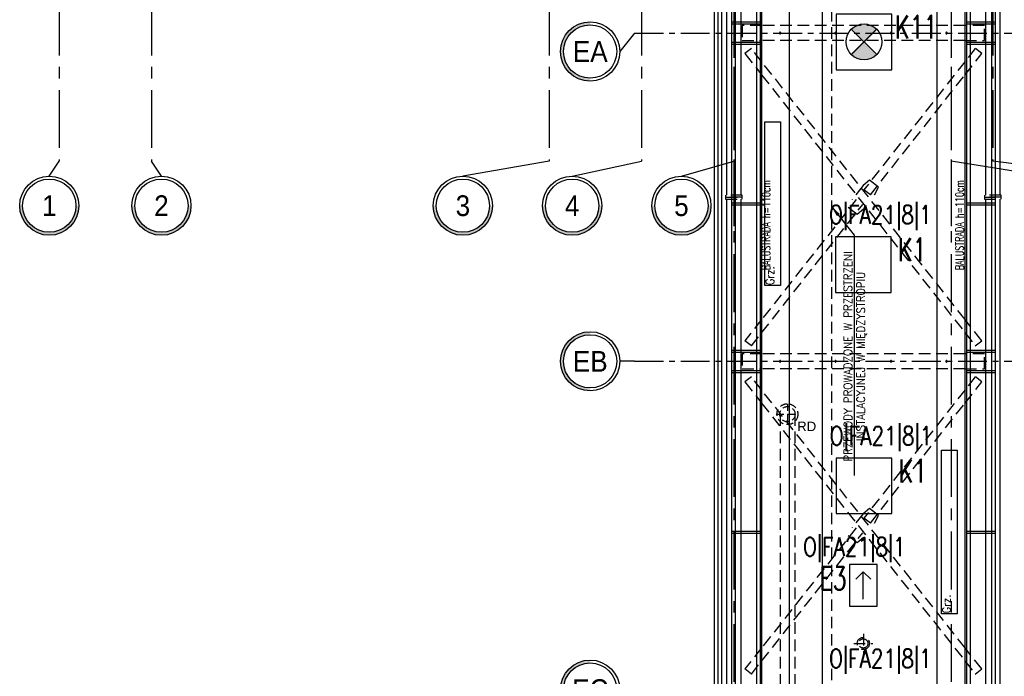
# Model space of a CAD drawing. Extents: x 41755 to 123924, y -112333 to 86187.
# Tile 91 of 256: x 99748 to 100813, y -57055 to -56345. Entities that reach past the tile are written whole.
import ezdxf
from ezdxf.enums import TextEntityAlignment as Align

# ---------------------------------------------------------------- set-up
doc = ezdxf.new("R2010")
doc.units = 0
doc.header["$LTSCALE"] = 50
doc.linetypes.add('CENTER', pattern=[2, 1.25, -0.25, 0.25, -0.25])
doc.linetypes.add('DASHED', pattern=[0.75, 0.5, -0.25])
doc.layers.get('0').update_dxf_attribs({"color": 101, "linetype": 'CONTINUOUS'})
for name, color, linetype in [('Det-metal', 141, 'CONTINUOUS'), ('E-90', 6, 'CONTINUOUS'), ('E35', 6, 'CONTINUOUS'), ('E50', 3, 'CONTINUOUS'), ('Fas-balustrada-widok', 114, 'CONTINUOUS'), ('Ins-co', 2, 'CONTINUOUS'), ('Ins-went', 141, 'CONTINUOUS'), ('Ins-wod', 4, 'CONTINUOUS'), ('Os-osie', 14, 'CENTER'), ('Os-osie glowne', 1, 'CENTER'), ('Os-osie-opis', 16, 'CONTINUOUS'), ('Pos-widok', 121, 'CONTINUOUS'), ('Sc-systemowe', 150, 'CONTINUOUS'), ('Sch-opis', 51, 'CONTINUOUS'), ('W-idok', 8, 'CONTINUOUS')]:
    doc.layers.add(name, color=color, linetype=linetype)
doc.styles.add('dwg_opis duży', font='ARIAL.TTF', dxfattribs={"width": 0.9})
doc.styles.add('ROMANS', font='romans', dxfattribs={"width": 0.85})
doc.styles.add('TYTUL2', font='ARIAL.TTF')
doc.styles.add('wymiar', font='romand.shx', dxfattribs={"width": 0.6})
doc.dimstyles.new('w-100', dxfattribs={"dimscale": 0.4, "dimtxt": 0.5, "dimasz": 30, "dimexe": 0, "dimexo": 0, "dimgap": 0.15, "dimtad": 0, "dimdec": 1, "dimlfac": 100, "dimrnd": 0.5, "dimzin": 12, "dimdsep": 46, "dimtxsty": 'wymiar', "dimcen": 0, "dimdle": 0.03, "dimse1": 1, "dimse2": 1, "dimclrt": 40, "dimadec": 0, "dimazin": 0, "dimtfac": 1.6, "dimtdec": 1, "dimtix": 1, "dimtmove": 1, "dimatfit": 3, "dimfxl": 0, "dimtvp": 0.8, "dimtolj": 1, "dimtzin": 0, "dimarcsym": 0})

# ---------------------------------------------------------------- blocks, each defined once
blk = doc.blocks.new('_opis_osi_liczbowy')
blk.add_hatch(color=256).paths.add_polyline_path([(32, 32), (32, 28.8, -1), (32, -28.8), (32, -32, 1)])
for radius in [32, 28.8]:
    blk.add_circle((32, 0), radius)
at = {"style": 'dwg_opis duży', "width": 0.9}
blk.add_attdef('AXNAMEH', text='', height=22.4, rotation=90, dxfattribs=at).set_placement((32, 0), align=Align.MIDDLE_CENTER)
blk = doc.blocks.new('_GFKJGKJ')
at = {"linetype": 'DASHED', "ltscale": 0.3}
for p, q in [((0, 11.3), (0, -11.2)), ((-11.2, 0), (11.3, 0))]:
    blk.add_line(p, q, dxfattribs=at)
for radius in [11.3, 8.25]:
    blk.add_circle((0, 0), radius, dxfattribs=at)
blk = doc.blocks.new('_opis_osi')
blk.add_hatch(color=256).paths.add_polyline_path([(32, -32), (28.8, -32, -1), (-28.8, -32), (-32, -32, 1)])
for radius in [32, 28.8]:
    blk.add_circle((0, -32), radius)
at = {"style": 'dwg_opis duży', "width": 0.9}
blk.add_attdef('AXNAMEV', text='', height=22.4, rotation=90, dxfattribs=at).set_placement((0, -32), align=Align.MIDDLE_CENTER)
blk = doc.blocks.new('kier')
at = {"layer": 'E35', "ltscale": 0.2}
for p, q in [((7.8, 15), (15.9, 23.1)), ((37.6, 15), (7.8, 15)), ((7.8, 15), (15.9, 6.9))]:
    blk.add_line(p, q, dxfattribs=at)
blk.add_lwpolyline([(0, 30), (45, 30), (45, 0), (0, 0)], close=True, dxfattribs=at)

msp = doc.modelspace()

# ---------------------------------------------------------------- hatches: boundary and pattern name
at = {"layer": 'E35'}
h = msp.add_hatch(color=256, dxfattribs=at)
edge = h.paths.add_edge_path()
edge.add_line((100661.684, -56369.166), (100675.43, -56355.42))
edge.add_ellipse((100661.684, -56369.166), major_axis=(13.746, 13.746), ratio=1, start_angle=360, end_angle=450)
edge.add_line((100647.938, -56355.42), (100661.684, -56369.166))
edge = h.paths.add_edge_path()
edge.add_line((100675.43, -56382.912), (100661.684, -56369.166))
edge.add_line((100661.684, -56369.166), (100647.938, -56382.912))
edge.add_ellipse((100661.684, -56369.166), major_axis=(-13.746, 13.746), ratio=1, start_angle=90, end_angle=180)

# ---------------------------------------------------------------- linework, layer by layer
at = {"layer": 'Det-metal', "ltscale": 0.5}
for p, q in [((100512.966, -56017.531), (100512.966, -56535.031)), ((100528.966, -56535.031), (100528.966, -56017.531)), ((100792.966, -56017.531), (100792.966, -56535.031)), ((100808.966, -56535.031), (100808.966, -56017.531)), ((100512.966, -56539.031), (100512.966, -58310.031)), ((100528.966, -58310.031), (100528.966, -56539.031)), ((100792.966, -56539.031), (100792.966, -58310.031)), ((100808.966, -58310.031), (100808.966, -56539.031))]:
    msp.add_line(p, q, dxfattribs=at)
at = {"layer": 'Det-metal', "linetype": 'DASHED', "ltscale": 0.5}
for p, q in [((100550.966, -56351.531), (100529.966, -56351.531)), ((100529.966, -56351.531), (100529.966, -56367.531)), ((100770.966, -56351.531), (100550.966, -56351.531)), ((100791.966, -56351.531), (100770.966, -56351.531)), ((100791.966, -56367.531), (100791.966, -56351.531)), ((100529.966, -56360.031), (100529.966, -56359.031)), ((100529.966, -56367.531), (100550.966, -56367.531)), ((100770.966, -56367.531), (100550.966, -56367.531)), ((100570.186, -56359.353), (100570.166, -56359.531)), ((100570.166, -56359.531), (100570.186, -56359.709)), ((100570.245, -56359.183), (100570.186, -56359.353)), ((100570.186, -56359.709), (100570.245, -56359.878)), ((100570.341, -56359.032), (100570.245, -56359.183)), ((100570.245, -56359.878), (100570.341, -56360.029)), ((100570.467, -56358.905), (100570.341, -56359.032)), ((100570.341, -56360.029), (100570.467, -56360.156)), ((100570.619, -56358.81), (100570.467, -56358.905)), ((100570.467, -56360.156), (100570.619, -56360.251)), ((100570.788, -56358.751), (100570.619, -56358.81)), ((100570.619, -56360.251), (100570.788, -56360.31)), ((100570.966, -56358.731), (100570.788, -56358.751)), ((100570.788, -56360.31), (100570.966, -56360.331)), ((100571.144, -56358.751), (100570.966, -56358.731)), ((100570.966, -56360.331), (100571.144, -56360.31)), ((100571.313, -56358.81), (100571.144, -56358.751)), ((100571.144, -56360.31), (100571.313, -56360.251)), ((100571.465, -56358.905), (100571.313, -56358.81)), ((100571.313, -56360.251), (100571.465, -56360.156)), ((100571.591, -56359.032), (100571.465, -56358.905)), ((100571.465, -56360.156), (100571.591, -56360.029)), ((100571.687, -56359.183), (100571.591, -56359.032)), ((100571.591, -56360.029), (100571.687, -56359.878)), ((100571.746, -56359.353), (100571.687, -56359.183)), ((100571.687, -56359.878), (100571.746, -56359.709)), ((100571.766, -56359.531), (100571.746, -56359.353)), ((100571.746, -56359.709), (100571.766, -56359.531)), ((100630.186, -56359.353), (100630.166, -56359.531)), ((100630.166, -56359.531), (100630.186, -56359.709)), ((100630.245, -56359.183), (100630.186, -56359.353)), ((100630.186, -56359.709), (100630.245, -56359.878)), ((100630.341, -56359.032), (100630.245, -56359.183)), ((100630.245, -56359.878), (100630.341, -56360.029)), ((100630.467, -56358.905), (100630.341, -56359.032)), ((100630.341, -56360.029), (100630.467, -56360.156)), ((100630.619, -56358.81), (100630.467, -56358.905)), ((100630.467, -56360.156), (100630.619, -56360.251)), ((100630.788, -56358.751), (100630.619, -56358.81)), ((100630.619, -56360.251), (100630.788, -56360.31)), ((100630.966, -56358.731), (100630.788, -56358.751)), ((100630.788, -56360.31), (100630.966, -56360.331)), ((100631.144, -56358.751), (100630.966, -56358.731)), ((100630.966, -56360.331), (100631.144, -56360.31)), ((100631.313, -56358.81), (100631.144, -56358.751)), ((100631.144, -56360.31), (100631.313, -56360.251)), ((100631.465, -56358.905), (100631.313, -56358.81)), ((100631.313, -56360.251), (100631.465, -56360.156)), ((100631.591, -56359.032), (100631.465, -56358.905)), ((100631.465, -56360.156), (100631.591, -56360.029)), ((100631.687, -56359.183), (100631.591, -56359.032)), ((100631.591, -56360.029), (100631.687, -56359.878)), ((100631.746, -56359.353), (100631.687, -56359.183)), ((100631.687, -56359.878), (100631.746, -56359.709)), ((100631.766, -56359.531), (100631.746, -56359.353)), ((100631.746, -56359.709), (100631.766, -56359.531)), ((100690.186, -56359.353), (100690.166, -56359.531)), ((100690.166, -56359.531), (100690.186, -56359.709)), ((100690.245, -56359.183), (100690.186, -56359.353)), ((100690.186, -56359.709), (100690.245, -56359.878)), ((100690.341, -56359.032), (100690.245, -56359.183)), ((100690.245, -56359.878), (100690.341, -56360.029)), ((100690.467, -56358.905), (100690.341, -56359.032)), ((100690.341, -56360.029), (100690.467, -56360.156)), ((100690.619, -56358.81), (100690.467, -56358.905)), ((100690.467, -56360.156), (100690.619, -56360.251)), ((100690.788, -56358.751), (100690.619, -56358.81)), ((100690.619, -56360.251), (100690.788, -56360.31)), ((100690.966, -56358.731), (100690.788, -56358.751)), ((100690.788, -56360.31), (100690.966, -56360.331)), ((100691.144, -56358.751), (100690.966, -56358.731)), ((100690.966, -56360.331), (100691.144, -56360.31)), ((100691.313, -56358.81), (100691.144, -56358.751)), ((100691.144, -56360.31), (100691.313, -56360.251)), ((100691.465, -56358.905), (100691.313, -56358.81)), ((100691.313, -56360.251), (100691.465, -56360.156)), ((100691.591, -56359.032), (100691.465, -56358.905)), ((100691.465, -56360.156), (100691.591, -56360.029)), ((100691.687, -56359.183), (100691.591, -56359.032)), ((100691.591, -56360.029), (100691.687, -56359.878)), ((100691.746, -56359.353), (100691.687, -56359.183)), ((100691.687, -56359.878), (100691.746, -56359.709)), ((100691.766, -56359.531), (100691.746, -56359.353)), ((100691.746, -56359.709), (100691.766, -56359.531)), ((100750.186, -56359.353), (100750.166, -56359.531)), ((100750.166, -56359.531), (100750.186, -56359.709)), ((100750.245, -56359.183), (100750.186, -56359.353)), ((100750.186, -56359.709), (100750.245, -56359.878)), ((100750.341, -56359.032), (100750.245, -56359.183)), ((100750.245, -56359.878), (100750.341, -56360.029)), ((100750.467, -56358.905), (100750.341, -56359.032)), ((100750.341, -56360.029), (100750.467, -56360.156)), ((100750.619, -56358.81), (100750.467, -56358.905)), ((100750.467, -56360.156), (100750.619, -56360.251)), ((100750.788, -56358.751), (100750.619, -56358.81)), ((100750.619, -56360.251), (100750.788, -56360.31)), ((100750.966, -56358.731), (100750.788, -56358.751)), ((100750.788, -56360.31), (100750.966, -56360.331)), ((100751.144, -56358.751), (100750.966, -56358.731)), ((100750.966, -56360.331), (100751.144, -56360.31)), ((100751.313, -56358.81), (100751.144, -56358.751)), ((100751.144, -56360.31), (100751.313, -56360.251)), ((100751.465, -56358.905), (100751.313, -56358.81)), ((100751.313, -56360.251), (100751.465, -56360.156)), ((100751.591, -56359.032), (100751.465, -56358.905)), ((100751.465, -56360.156), (100751.591, -56360.029)), ((100751.687, -56359.183), (100751.591, -56359.032)), ((100751.591, -56360.029), (100751.687, -56359.878)), ((100751.746, -56359.353), (100751.687, -56359.183)), ((100751.687, -56359.878), (100751.746, -56359.709)), ((100751.766, -56359.531), (100751.746, -56359.353)), ((100751.746, -56359.709), (100751.766, -56359.531)), ((100770.966, -56367.531), (100791.966, -56367.531)), ((100539.888, -56376.343), (100532.907, -56381.848)), ((100550.966, -56390.389), (100539.888, -56376.343)), ((100782.045, -56376.343), (100770.966, -56390.389)), ((100789.025, -56381.848), (100782.132, -56376.412)), ((100532.907, -56381.848), (100550.966, -56404.744)), ((100770.966, -56404.744), (100789.025, -56381.848)), ((100770.966, -56669.317), (100550.966, -56390.389)), ((100770.966, -56390.389), (100661.585, -56529.068)), ((100550.966, -56404.744), (100770.966, -56683.673)), ((100668.565, -56534.573), (100770.966, -56404.744)), ((100660.652, -56524.511), (100648.718, -56539.642)), ((100667.796, -56518.683), (100660.652, -56524.511)), ((100677.218, -56526.114), (100667.796, -56518.683)), ((100673.215, -56534.419), (100677.218, -56526.114)), ((100511.966, -56535.031), (100511.966, -56537.031)), ((100529.966, -56535.031), (100511.966, -56535.031)), ((100511.966, -56537.031), (100529.966, -56537.031)), ((100511.966, -56537.031), (100511.966, -56539.031)), ((100529.966, -56537.031), (100511.966, -56537.031)), ((100529.966, -56537.031), (100529.966, -56535.031)), ((100529.966, -56539.031), (100529.966, -56537.031)), ((100668.565, -56534.573), (100661.585, -56529.068)), ((100809.966, -56535.031), (100791.966, -56535.031)), ((100791.966, -56535.031), (100791.966, -56537.031)), ((100791.966, -56537.031), (100809.966, -56537.031)), ((100791.966, -56537.031), (100791.966, -56539.031)), ((100809.966, -56537.031), (100791.966, -56537.031)), ((100809.966, -56537.031), (100809.966, -56535.031)), ((100809.966, -56539.031), (100809.966, -56537.031)), ((100511.966, -56539.031), (100529.966, -56539.031)), ((100653.367, -56539.488), (100550.966, -56669.317)), ((100550.966, -56683.673), (100660.347, -56544.993)), ((100644.714, -56547.947), (100654.136, -56555.378)), ((100791.966, -56539.031), (100809.966, -56539.031)), ((100654.136, -56555.378), (100661.28, -56549.55)), ((100550.966, -56669.317), (100532.907, -56692.213)), ((100789.025, -56692.213), (100770.966, -56669.317)), ((100539.887, -56697.719), (100550.966, -56683.673)), ((100770.966, -56683.673), (100782.045, -56697.718)), ((100539.887, -56697.719), (100532.907, -56692.213)), ((100782.045, -56697.718), (100789.025, -56692.213)), ((100550.966, -56706.531), (100529.966, -56706.531)), ((100529.966, -56706.531), (100529.966, -56722.531)), ((100770.966, -56706.531), (100550.966, -56706.531)), ((100791.966, -56706.531), (100770.966, -56706.531)), ((100791.966, -56722.531), (100791.966, -56706.531)), ((100570.186, -56714.353), (100570.166, -56714.531)), ((100570.166, -56714.531), (100570.186, -56714.709)), ((100570.245, -56714.183), (100570.186, -56714.353)), ((100570.186, -56714.709), (100570.245, -56714.878)), ((100570.341, -56714.032), (100570.245, -56714.183)), ((100570.245, -56714.878), (100570.341, -56715.029)), ((100570.467, -56713.905), (100570.341, -56714.032)), ((100570.341, -56715.029), (100570.467, -56715.156)), ((100570.619, -56713.81), (100570.467, -56713.905)), ((100570.467, -56715.156), (100570.619, -56715.251)), ((100570.788, -56713.751), (100570.619, -56713.81)), ((100570.619, -56715.251), (100570.788, -56715.31)), ((100570.966, -56713.731), (100570.788, -56713.751)), ((100570.788, -56715.31), (100570.966, -56715.331)), ((100571.144, -56713.751), (100570.966, -56713.731)), ((100570.966, -56715.331), (100571.144, -56715.31)), ((100571.313, -56713.81), (100571.144, -56713.751)), ((100571.144, -56715.31), (100571.313, -56715.251)), ((100571.465, -56713.905), (100571.313, -56713.81)), ((100571.313, -56715.251), (100571.465, -56715.156)), ((100571.591, -56714.032), (100571.465, -56713.905)), ((100571.465, -56715.156), (100571.591, -56715.029)), ((100571.687, -56714.183), (100571.591, -56714.032)), ((100571.591, -56715.029), (100571.687, -56714.878)), ((100571.746, -56714.353), (100571.687, -56714.183)), ((100571.687, -56714.878), (100571.746, -56714.709)), ((100571.766, -56714.531), (100571.746, -56714.353)), ((100571.746, -56714.709), (100571.766, -56714.531)), ((100630.186, -56714.353), (100630.166, -56714.531)), ((100630.166, -56714.531), (100630.186, -56714.709)), ((100630.245, -56714.183), (100630.186, -56714.353)), ((100630.186, -56714.709), (100630.245, -56714.878)), ((100630.341, -56714.032), (100630.245, -56714.183)), ((100630.245, -56714.878), (100630.341, -56715.029)), ((100630.467, -56713.905), (100630.341, -56714.032)), ((100630.341, -56715.029), (100630.467, -56715.156)), ((100630.619, -56713.81), (100630.467, -56713.905)), ((100630.467, -56715.156), (100630.619, -56715.251)), ((100630.788, -56713.751), (100630.619, -56713.81)), ((100630.619, -56715.251), (100630.788, -56715.31)), ((100630.966, -56713.731), (100630.788, -56713.751)), ((100630.788, -56715.31), (100630.966, -56715.331)), ((100631.144, -56713.751), (100630.966, -56713.731)), ((100630.966, -56715.331), (100631.144, -56715.31)), ((100631.313, -56713.81), (100631.144, -56713.751)), ((100631.144, -56715.31), (100631.313, -56715.251)), ((100631.465, -56713.905), (100631.313, -56713.81)), ((100631.313, -56715.251), (100631.465, -56715.156)), ((100631.591, -56714.032), (100631.465, -56713.905)), ((100631.465, -56715.156), (100631.591, -56715.029)), ((100631.687, -56714.183), (100631.591, -56714.032)), ((100631.591, -56715.029), (100631.687, -56714.878)), ((100631.746, -56714.353), (100631.687, -56714.183)), ((100631.687, -56714.878), (100631.746, -56714.709)), ((100631.766, -56714.531), (100631.746, -56714.353)), ((100631.746, -56714.709), (100631.766, -56714.531)), ((100690.186, -56714.353), (100690.166, -56714.531)), ((100690.166, -56714.531), (100690.186, -56714.709)), ((100690.245, -56714.183), (100690.186, -56714.353)), ((100690.186, -56714.709), (100690.245, -56714.878)), ((100690.341, -56714.032), (100690.245, -56714.183)), ((100690.245, -56714.878), (100690.341, -56715.029)), ((100690.467, -56713.905), (100690.341, -56714.032)), ((100690.341, -56715.029), (100690.467, -56715.156)), ((100690.619, -56713.81), (100690.467, -56713.905)), ((100690.467, -56715.156), (100690.619, -56715.251)), ((100690.788, -56713.751), (100690.619, -56713.81)), ((100690.619, -56715.251), (100690.788, -56715.31)), ((100690.966, -56713.731), (100690.788, -56713.751)), ((100690.788, -56715.31), (100690.966, -56715.331)), ((100691.144, -56713.751), (100690.966, -56713.731)), ((100690.966, -56715.331), (100691.144, -56715.31)), ((100691.313, -56713.81), (100691.144, -56713.751)), ((100691.144, -56715.31), (100691.313, -56715.251)), ((100691.465, -56713.905), (100691.313, -56713.81)), ((100691.313, -56715.251), (100691.465, -56715.156)), ((100691.591, -56714.032), (100691.465, -56713.905)), ((100691.465, -56715.156), (100691.591, -56715.029)), ((100691.687, -56714.183), (100691.591, -56714.032)), ((100691.591, -56715.029), (100691.687, -56714.878)), ((100691.746, -56714.353), (100691.687, -56714.183)), ((100691.687, -56714.878), (100691.746, -56714.709)), ((100691.766, -56714.531), (100691.746, -56714.353)), ((100691.746, -56714.709), (100691.766, -56714.531)), ((100750.186, -56714.353), (100750.166, -56714.531)), ((100750.166, -56714.531), (100750.186, -56714.709)), ((100750.245, -56714.183), (100750.186, -56714.353)), ((100750.186, -56714.709), (100750.245, -56714.878)), ((100750.341, -56714.032), (100750.245, -56714.183)), ((100750.245, -56714.878), (100750.341, -56715.029)), ((100750.467, -56713.905), (100750.341, -56714.032)), ((100750.341, -56715.029), (100750.467, -56715.156)), ((100750.619, -56713.81), (100750.467, -56713.905)), ((100750.467, -56715.156), (100750.619, -56715.251)), ((100750.788, -56713.751), (100750.619, -56713.81)), ((100750.619, -56715.251), (100750.788, -56715.31)), ((100750.966, -56713.731), (100750.788, -56713.751)), ((100750.788, -56715.31), (100750.966, -56715.331)), ((100751.144, -56713.751), (100750.966, -56713.731)), ((100750.966, -56715.331), (100751.144, -56715.31)), ((100751.313, -56713.81), (100751.144, -56713.751)), ((100751.144, -56715.31), (100751.313, -56715.251)), ((100751.465, -56713.905), (100751.313, -56713.81)), ((100751.313, -56715.251), (100751.465, -56715.156)), ((100751.591, -56714.032), (100751.465, -56713.905)), ((100751.465, -56715.156), (100751.591, -56715.029)), ((100751.687, -56714.183), (100751.591, -56714.032)), ((100751.591, -56715.029), (100751.687, -56714.878)), ((100751.746, -56714.353), (100751.687, -56714.183)), ((100751.687, -56714.878), (100751.746, -56714.709)), ((100751.766, -56714.531), (100751.746, -56714.353)), ((100751.746, -56714.709), (100751.766, -56714.531)), ((100529.966, -56722.531), (100550.966, -56722.531)), ((100770.966, -56722.531), (100550.966, -56722.531)), ((100770.966, -56722.531), (100791.966, -56722.531)), ((100539.888, -56731.343), (100532.907, -56736.848)), ((100532.907, -56736.848), (100550.966, -56759.744)), ((100550.966, -56745.389), (100539.888, -56731.343)), ((100782.045, -56731.343), (100770.966, -56745.389)), ((100770.966, -56759.744), (100789.025, -56736.848)), ((100789.025, -56736.848), (100782.132, -56731.412)), ((100770.966, -57024.317), (100550.966, -56745.389)), ((100770.966, -56745.389), (100661.585, -56884.068)), ((100550.966, -56759.744), (100770.966, -57038.673)), ((100668.565, -56889.573), (100770.966, -56759.744)), ((100660.652, -56879.511), (100648.718, -56894.642)), ((100667.796, -56873.683), (100660.652, -56879.511)), ((100677.218, -56881.114), (100667.796, -56873.683)), ((100668.565, -56889.573), (100661.585, -56884.068)), ((100673.215, -56889.419), (100677.218, -56881.114)), ((100653.367, -56894.488), (100550.966, -57024.317)), ((100550.966, -57038.673), (100660.347, -56899.993)), ((100644.714, -56902.947), (100654.136, -56910.378)), ((100654.136, -56910.378), (100661.28, -56904.55)), ((100550.966, -57024.317), (100532.907, -57047.213)), ((100789.025, -57047.213), (100770.966, -57024.317)), ((100539.887, -57052.719), (100550.966, -57038.673)), ((100770.966, -57038.673), (100782.045, -57052.719)), ((100539.887, -57052.719), (100532.907, -57047.213)), ((100782.045, -57052.719), (100789.025, -57047.213))]:
    msp.add_line(p, q, dxfattribs=at)
at = {"layer": 'E35'}
for p, q in [((100647.938, -56355.42), (100675.43, -56382.912)), ((100647.938, -56382.912), (100675.43, -56355.42))]:
    msp.add_line(p, q, dxfattribs=at)
at = {"layer": 'E35', "linetype": 'Continuous', "ltscale": 0.3}
msp.add_line((100648.724, -56382.126), (100674.644, -56356.206), dxfattribs=at)
for points in [[(100631.684, -56399.166), (100691.684, -56399.166), (100691.684, -56339.166), (100631.684, -56339.166)], [(100630.966, -56639.964), (100690.966, -56639.964), (100690.966, -56579.964), (100630.966, -56579.964)], [(100631.684, -56879.166), (100691.684, -56879.166), (100691.684, -56819.166), (100631.684, -56819.166)]]:
    msp.add_lwpolyline(points, close=True, dxfattribs=at)
at = {"layer": 'E35'}
msp.add_circle((100661.684, -56369.166), 19.44, dxfattribs=at)
at = {"layer": 'Fas-balustrada-widok'}
for points in [[(100545.466, -55990.233), (100545.466, -61753.198)], [(100549.466, -55990.233), (100549.466, -61753.198)], [(100772.466, -55990.233), (100772.466, -61753.198)], [(100776.466, -55990.233), (100776.466, -61753.198)], [(100518.466, -56028.233), (100518.466, -61742.715)], [(100522.466, -56028.233), (100522.466, -61742.715)], [(100799.466, -56028.233), (100799.466, -61742.715)], [(100803.466, -56028.233), (100803.466, -61742.715)], [(100518.466, -56347.531), (100549.466, -56347.531)], [(100518.466, -56349.531), (100549.466, -56349.531)], [(100772.466, -56347.531), (100803.466, -56347.531)], [(100772.466, -56349.531), (100803.466, -56349.531)], [(100518.466, -56369.531), (100549.466, -56369.531)], [(100518.466, -56371.531), (100549.466, -56371.531)], [(100772.466, -56369.531), (100803.466, -56369.531)], [(100772.466, -56371.531), (100803.466, -56371.531)], [(100518.466, -56543.215), (100549.466, -56543.215)], [(100518.466, -56545.215), (100549.466, -56545.215)], [(100772.466, -56543.215), (100803.466, -56543.215)], [(100772.466, -56545.215), (100803.466, -56545.215)], [(100518.466, -56702.531), (100549.466, -56702.531)], [(100518.466, -56704.531), (100549.466, -56704.531)], [(100772.466, -56702.531), (100803.466, -56702.531)], [(100772.466, -56704.531), (100803.466, -56704.531)], [(100518.466, -56724.531), (100549.466, -56724.531)], [(100518.466, -56726.531), (100549.466, -56726.531)], [(100772.466, -56724.531), (100803.466, -56724.531)], [(100772.466, -56726.531), (100803.466, -56726.531)], [(100518.466, -56898.215), (100549.466, -56898.215)], [(100518.466, -56900.215), (100549.466, -56900.215)], [(100772.466, -56898.215), (100803.466, -56898.215)], [(100772.466, -56900.215), (100803.466, -56900.215)]]:
    msp.add_lwpolyline(points, dxfattribs=at)
at = {"layer": 'Ins-co'}
msp.add_line((100616.466, -55978.233), (100616.466, -61425.715), dxfattribs=at)
at = {"layer": 'Ins-co', "linetype": 'DASHED', "ltscale": 0.5}
msp.add_line((100626.466, -55978.233), (100626.466, -61425.715), dxfattribs=at)
at = {"layer": 'Ins-co'}
for points in [[(100554.466, -56455.715), (100571.466, -56455.715), (100571.466, -56632.715), (100554.466, -56632.715)], [(100745.466, -56810.715), (100762.466, -56810.715), (100762.466, -56987.715), (100745.466, -56987.715)]]:
    msp.add_lwpolyline(points, close=True, dxfattribs=at)
at = {"layer": 'Ins-went', "linetype": 'DASHED', "ltscale": 0.5}
for p, q in [((100660.966, -57009.206), (100660.966, -57029.991)), ((100650.573, -57019.599), (100671.359, -57019.599))]:
    msp.add_line(p, q, dxfattribs=at)
for radius in [6.6, 5]:
    msp.add_circle((100660.966, -57019.599), radius, dxfattribs=at)
at = {"layer": 'Ins-wod'}
msp.add_lwpolyline([(100499.966, -61740.031), (100499.966, -56001.048)], dxfattribs=at)
at = {"layer": 'Ins-wod', "linetype": 'DASHED', "ltscale": 0.5}
for points in [[(100570.825, -56771.715), (100570.825, -61878.031)], [(100586.825, -56771.715), (100586.825, -61862.031)]]:
    msp.add_lwpolyline(points, dxfattribs=at)
at = {"layer": 'Os-osie', "ltscale": 0.5}
for p, q in [((100413.401, -56359.531), (100908.531, -56359.531)), ((100413.401, -56714.531), (100908.531, -56714.531))]:
    msp.add_line(p, q, dxfattribs=at)
at = {"layer": 'Os-osie glowne'}
for points in [[(99790.966, -50521.233), (99790.966, -56498.233)], [(99890.966, -50521.233), (99890.966, -56498.233)], [(100320.966, -50521.233), (100320.966, -56498.233)], [(100420.966, -50521.233), (100420.966, -56498.233)], [(100520.966, -50521.233), (100520.966, -56568.233)], [(100755.966, -50521.233), (100755.966, -56568.233)], [(100800.966, -50521.233), (100800.966, -56498.233)], [(100520.966, -55498.715), (100520.966, -63102.922)], [(100755.966, -55498.715), (100755.966, -61850.182)]]:
    msp.add_lwpolyline(points, dxfattribs=at)
at = {"layer": 'Os-osie-opis'}
for points in [[(100413.401, -56359.531), (100397.401, -56379.531)], [(99780.306, -56514.233), (99790.966, -56498.233)], [(99901.626, -56514.233), (99890.966, -56498.233)], [(100320.966, -56498.233), (100227.77, -56514.233)], [(100345.966, -56514.233), (100420.966, -56498.233)], [(100464.162, -56514.233), (100520.966, -56498.233)], [(100857.484, -56514.233), (100755.966, -56498.233)], [(100929.453, -56514.233), (100800.966, -56498.233)], [(100413.401, -56714.531), (100397.401, -56714.531)]]:
    msp.add_lwpolyline(points, dxfattribs=at)
at = {"layer": 'Pos-widok'}
msp.add_lwpolyline([(100550.966, -58863.031), (100770.966, -58863.031), (100770.966, -55986.531), (100550.966, -55986.531), (100550.966, -58863.031)], close=True, dxfattribs=at)
at = {"layer": 'Sc-systemowe'}
for points in [[(100499.966, -58868.031), (100499.966, -55992.531)], [(100503.966, -58868.031), (100503.966, -55992.531)], [(100507.966, -58868.031), (100507.966, -55992.531)]]:
    msp.add_lwpolyline(points, dxfattribs=at)
at = {"layer": 'W-idok'}
for points in [[(100550.966, -61740.031), (100550.966, -55988.233)], [(100580.966, -61740.031), (100580.966, -55988.233)], [(100740.966, -61740.031), (100740.966, -55988.233)], [(100770.966, -61740.031), (100770.966, -55988.233)]]:
    msp.add_lwpolyline(points, dxfattribs=at)

# ---------------------------------------------------------------- block references
at = {"layer": 'E50', "xscale": -1, "rotation": 89.99999999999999}
msp.add_blockref('kier', (100675.879, -56934.233), dxfattribs=at)
at = {"layer": 'Ins-wod'}
msp.add_blockref('_GFKJGKJ', (100578.825, -56771.715), dxfattribs=at)
at = {"layer": 'Os-osie-opis'}
ref = msp.add_blockref('_opis_osi', (100397.401, -56379.531), dxfattribs=dict(at, rotation=270))
ref.add_attrib('AXNAMEV', 'EA', dxfattribs={"layer": '0', "height": 22.4, "style": 'dwg_opis duży', "width": 0.9}).set_placement((100365.566, -56379.531), align=Align.MIDDLE_CENTER)
at = {"layer": 'Os-osie-opis', "rotation": 270}
for p, values in [((99780.306, -56514.233), {'AXNAMEH': '1'}), ((99901.626, -56514.233), {'AXNAMEH': '2'}), ((100227.77, -56514.233), {'AXNAMEH': '3'}), ((100345.966, -56514.233), {'AXNAMEH': '4'}), ((100464.162, -56514.233), {'AXNAMEH': '5'})]:
    msp.add_blockref('_opis_osi_liczbowy', p, dxfattribs=at).add_auto_attribs(values)
at = {"layer": 'Os-osie-opis'}
ref = msp.add_blockref('_opis_osi', (100397.401, -56714.531), dxfattribs=dict(at, rotation=270))
ref.add_attrib('AXNAMEV', 'EB', dxfattribs={"layer": '0', "height": 22.4, "style": 'dwg_opis duży', "width": 0.9}).set_placement((100365.566, -56714.531), align=Align.MIDDLE_CENTER)
ref = msp.add_blockref('_opis_osi', (100397.401, -57069.531), dxfattribs=dict(at, rotation=270))
ref.add_attrib('AXNAMEV', 'EC', dxfattribs={"layer": '0', "height": 22.4, "style": 'dwg_opis duży', "width": 0.9}).set_placement((100365.566, -57069.531), align=Align.MIDDLE_CENTER)

# ---------------------------------------------------------------- texts
at = {"layer": 'E-90', "style": 'ROMANS', "width": 0.8}
for p in [(100679.324, -56557.324), (100680.042, -56796.526), (100651.205, -56916.568), (100679.324, -57037.324)]:
    msp.add_text('O|FA21|8|1', height=20, rotation=360, dxfattribs=at).set_placement(p, align=Align.MIDDLE)
at = {"layer": 'E35', "style": 'ROMANS', "width": 0.7}
for s, p in [('K11', (100718.254, -56353.053)), ('K1', (100713.891, -56593.851)), ('K1', (100714.609, -56833.053)), ('E3', (100628.233, -56949.233))]:
    msp.add_text(s, height=25, dxfattribs=at).set_placement(p, align=Align.MIDDLE)
at = {"layer": 'Ins-co', "style": 'ROMANS', "width": 0.9}
for s, p in [('PRZEWODY PROWADZONE W PRZESTRZENI', (100648.766, -56709.271)), ('INSTALACYJNEJ W MIĘDZYSTROPIU', (100662.743, -56709.271))]:
    msp.add_text(s, height=9, rotation=90, dxfattribs=at).set_placement(p, align=Align.CENTER)
at = {"layer": 'Ins-co', "char_height": 9, "width": 203.76147, "attachment_point": 3, "rotation": 90, "style": 'ROMANS'}
for insert in [(100555.426, -56611.938), (100746.426, -56966.938)]:
    msp.add_mtext('Grz.', dxfattribs=dict(at, insert=insert))
at = {"layer": 'Ins-wod', "insert": (100589.405, -56779.767), "char_height": 10.2123, "width": 1336.21749, "attachment_point": 1, "style": 'TYTUL2'}
msp.add_mtext('RD', dxfattribs=at)
at = {"layer": 'Sch-opis', "style": 'ROMANS', "width": 0.7}
for p in [(100560.279, -56616.024), (100769.547, -56616.024)]:
    msp.add_text('BALUSTRADA h=110cm ', height=9, rotation=90, dxfattribs=at).set_placement(p)

# ---------------------------------------------------------------- leaders
at = {"layer": 'Ins-co'}
msp.add_leader([(100626.466, -56547.025), (100651.05, -56578.006), (100651.05, -56838.002)], dimstyle='w-100', override={"dimgap": 0.15, "dimtad": 0}, dxfattribs=at)

doc.saveas('drawing.dxf')
